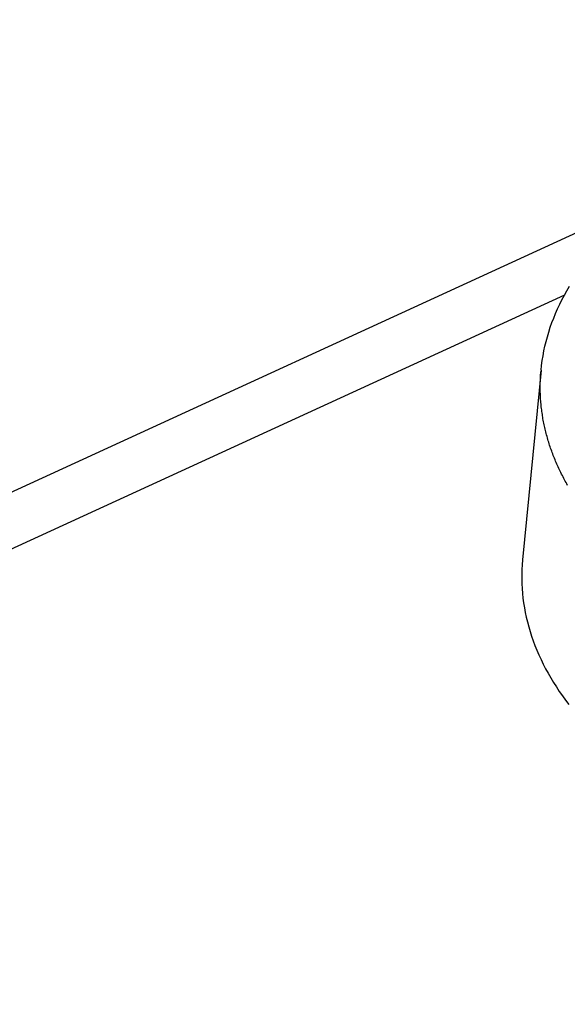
# Model space of a CAD drawing. Extents: x 0 to 594, y 0 to 420.
# Tile 79 of 110: x 553.595 to 554.181, y 122.516 to 123.57. Entities that reach past the tile are written whole.
import ezdxf

# ---------------------------------------------------------------- set-up
doc = ezdxf.new("R2010")
doc.units = 0
doc.header["$LTSCALE"] = 32.67
doc.layers.get('0').update_dxf_attribs({"linetype": 'CONTINUOUS'})
doc.layers.add('DATUM_AXIS', color=7, linetype='CONTINUOUS')

msp = doc.modelspace()

# ---------------------------------------------------------------- linework, layer by layer
at = {"color": 9, "linetype": 'CONTINUOUS'}
for p, q in [((531.4556, 112.9038), (554.7699, 123.6081)), ((554.1776, 123.2751), (532.4254, 113.288))]:
    msp.add_line(p, q, dxfattribs=at)
at = {"layer": 'DATUM_AXIS', "color": 7, "linetype": 'CONTINUOUS'}
msp.add_line((554.1526, 123.1947), (554.1328, 122.9917), dxfattribs=at)
for points in [[(554.1526, 123.1947), (554.1532, 123.1999), (554.1539, 123.205), (554.1548, 123.2102), (554.1557, 123.2153), (554.1568, 123.2204), (554.158, 123.2255), (554.1594, 123.2305), (554.1609, 123.2356), (554.1625, 123.2406), (554.1643, 123.2456), (554.1662, 123.2505), (554.1682, 123.2555), (554.1703, 123.2604), (554.1726, 123.2653), (554.175, 123.2701), (554.1776, 123.2749), (554.1802, 123.2797), (554.183, 123.2845)], [(554.1328, 122.9917), (554.1324, 122.9864), (554.1321, 122.9813), (554.1319, 122.9763), (554.1319, 122.9712), (554.1321, 122.9661), (554.1323, 122.961), (554.1327, 122.9559), (554.1333, 122.9508), (554.1339, 122.9457), (554.1348, 122.9406), (554.1357, 122.9355), (554.1368, 122.9304), (554.138, 122.9253), (554.1394, 122.9202), (554.1409, 122.9151), (554.1425, 122.9101), (554.1442, 122.9051), (554.1461, 122.9), (554.1481, 122.895), (554.1503, 122.8901), (554.1526, 122.8851), (554.155, 122.8802), (554.1575, 122.8752), (554.1602, 122.8704), (554.163, 122.8655), (554.1659, 122.8607), (554.169, 122.8559), (554.1721, 122.8511), (554.1754, 122.8464), (554.1789, 122.8417), (554.1824, 122.8371)]]:
    msp.add_lwpolyline(points, dxfattribs=at)
at = {"layer": 'DATUM_AXIS', "color": 9, "linetype": 'CONTINUOUS'}
msp.add_lwpolyline([(554.1811, 123.0715), (554.1802, 123.073), (554.1794, 123.0745), (554.1786, 123.076), (554.1778, 123.0775), (554.1769, 123.079), (554.1762, 123.0805), (554.1754, 123.0821), (554.1746, 123.0836), (554.1738, 123.0851), (554.1731, 123.0866), (554.1724, 123.0882), (554.1716, 123.0897), (554.1709, 123.0912), (554.1702, 123.0928), (554.1696, 123.0943), (554.1689, 123.0958), (554.1682, 123.0974), (554.1676, 123.0989), (554.167, 123.1005), (554.1663, 123.102), (554.1657, 123.1036), (554.1651, 123.1051), (554.1646, 123.1067), (554.164, 123.1082), (554.1634, 123.1098), (554.1629, 123.1114), (554.1624, 123.1129), (554.1618, 123.1145), (554.1613, 123.116), (554.1608, 123.1176), (554.1604, 123.1192), (554.1599, 123.1207), (554.1595, 123.1223), (554.159, 123.1239), (554.1586, 123.1254), (554.1582, 123.127), (554.1578, 123.1286), (554.1574, 123.1301), (554.157, 123.1317), (554.1566, 123.1333), (554.1563, 123.1349), (554.1559, 123.1364), (554.1556, 123.138), (554.1553, 123.1396), (554.155, 123.1412), (554.1547, 123.1428), (554.1545, 123.1443), (554.1542, 123.1459), (554.154, 123.1475), (554.1537, 123.1491), (554.1535, 123.1506), (554.1533, 123.1522), (554.1531, 123.1538), (554.1529, 123.1554), (554.1527, 123.157), (554.1526, 123.1585), (554.1525, 123.1601), (554.1523, 123.1617), (554.1522, 123.1633), (554.1521, 123.1649), (554.152, 123.1664), (554.1519, 123.168), (554.1519, 123.1696), (554.1518, 123.1712), (554.1518, 123.1727), (554.1518, 123.1743), (554.1518, 123.1759), (554.1518, 123.1775), (554.1518, 123.179), (554.1518, 123.1806), (554.1518, 123.1822), (554.1519, 123.1838), (554.152, 123.1853), (554.152, 123.1869), (554.1521, 123.1885), (554.1522, 123.19), (554.1524, 123.1916), (554.1525, 123.1932)], dxfattribs=at)

doc.saveas('drawing.dxf')
